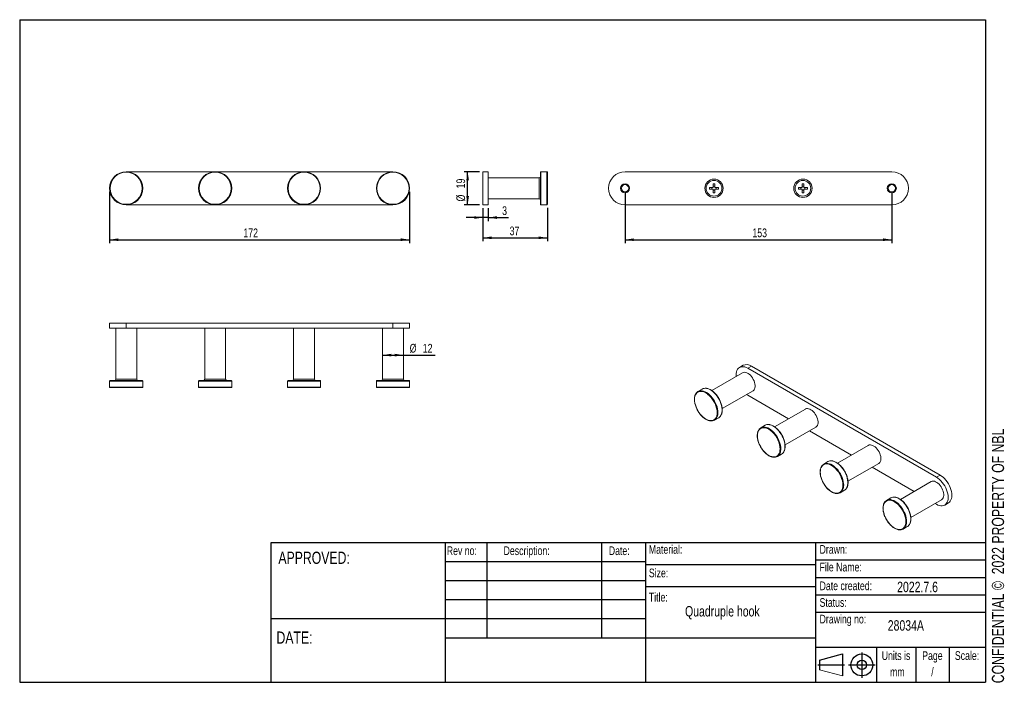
# Model space of a CAD drawing. Header units: millimetres. Extents: x 10 to 293, y 9 to 199.
import ezdxf

# ---------------------------------------------------------------- set-up
doc = ezdxf.new("R2010")
doc.units = ezdxf.units.MM
doc.layers.add('注释', color=7, linetype='Continuous')
doc.styles.add('SLDTEXTSTYLE0', font='TXT', dxfattribs={"width": 0.75})
doc.dimstyles.new('SLDDIMSTYLE0', dxfattribs={"dimtxt": 2.5, "dimasz": 2.5, "dimexe": 0, "dimexo": 0.0625, "dimtad": 1, "dimdec": 3, "dimlfac": 2, "dimrnd": 1e-09, "dimzin": 12, "dimdsep": 46, "dimtxsty": 'SLDTEXTSTYLE0', "dimsah": 1, "dimcen": 0.09, "dimadec": 0, "dimazin": 3, "dimtfac": 1, "dimtdec": 3, "dimtofl": 0, "dimtmove": 0, "dimatfit": 3, "dimfxl": 0, "dimfrac": 2, "dimtolj": 1, "dimtzin": 12, "dimarcsym": 0})
doc.dimstyles.new('SLDDIMSTYLE1', dxfattribs={"dimtxt": 2.5, "dimasz": 2.5, "dimexe": 0, "dimexo": 0.0625, "dimtad": 1, "dimdec": 3, "dimlfac": 2, "dimrnd": 1e-09, "dimzin": 12, "dimdsep": 46, "dimtxsty": 'SLDTEXTSTYLE0', "dimsah": 1, "dimcen": 0.09, "dimadec": 0, "dimazin": 3, "dimtfac": 1, "dimtdec": 3, "dimtmove": 0, "dimatfit": 0, "dimfxl": 0, "dimfrac": 2, "dimtolj": 1, "dimtzin": 12, "dimarcsym": 0})

# ---------------------------------------------------------------- blocks, each defined once
blk = doc.blocks.new('_D')
at = {"layer": '注释', "color": 7}
for p, q in [((35.93, 149.79), (35.93, 135.04)), ((121.93, 149.79), (121.93, 135.04)), ((35.93, 136.04), (121.93, 136.04))]:
    blk.add_line(p, q, dxfattribs=at)
for points in [[(35.93, 136.04), (38.43, 135.65), (38.43, 136.42)], [(121.93, 136.04), (119.43, 136.42), (119.43, 135.65)]]:
    blk.add_solid(points, dxfattribs=at)
at = {"layer": '注释', "color": 7, "insert": (74.28, 139.26), "char_height": 2.5, "attachment_point": 1, "style": 'SLDTEXTSTYLE0'}
blk.add_mtext('172', dxfattribs=at)
blk = doc.blocks.new('_D_1')
at = {"layer": '注释', "color": 7}
for p, q in [((114.18, 102.95), (120.18, 102.95)), ((120.18, 102.95), (129.3, 102.95))]:
    blk.add_line(p, q, dxfattribs=at)
for points in [[(114.18, 102.95), (116.68, 102.56), (116.68, 103.33)], [(120.18, 102.95), (117.68, 103.33), (117.68, 102.56)]]:
    blk.add_solid(points, dxfattribs=at)
at = {"layer": '注释', "color": 7, "char_height": 2.5, "attachment_point": 1, "style": 'SLDTEXTSTYLE0'}
for s, insert in [('%%c', (121.98, 106.17)), ('12', (125.73, 106.17))]:
    blk.add_mtext(s, dxfattribs=dict(at, insert=insert))
blk = doc.blocks.new('_D_2')
at = {"layer": '注释', "color": 7}
for p, q in [((142.97, 145.04), (142.97, 141.39)), ((144.47, 145.04), (144.47, 141.39)), ((142.97, 142.39), (138.16, 142.39)), ((144.47, 142.39), (142.97, 142.39)), ((144.47, 142.39), (150.27, 142.39))]:
    blk.add_line(p, q, dxfattribs=at)
for points in [[(142.97, 142.39), (140.47, 142.78), (140.47, 142.01)], [(144.47, 142.39), (146.97, 142.01), (146.97, 142.78)]]:
    blk.add_solid(points, dxfattribs=at)
at = {"layer": '注释', "color": 7, "insert": (148.49, 145.62), "char_height": 2.5, "attachment_point": 1, "style": 'SLDTEXTSTYLE0'}
blk.add_mtext('3', dxfattribs=at)
blk = doc.blocks.new('_D_3')
at = {"layer": '注释', "color": 7}
for p, q in [((142.97, 145.04), (142.97, 135.58)), ((161.47, 145.19), (161.47, 135.58)), ((142.97, 136.58), (161.47, 136.58))]:
    blk.add_line(p, q, dxfattribs=at)
for points in [[(142.97, 136.58), (145.47, 136.2), (145.47, 136.97)], [(161.47, 136.58), (158.97, 136.97), (158.97, 136.2)]]:
    blk.add_solid(points, dxfattribs=at)
at = {"layer": '注释', "color": 7, "insert": (150.63, 139.81), "char_height": 2.5, "attachment_point": 1, "style": 'SLDTEXTSTYLE0'}
blk.add_mtext('37', dxfattribs=at)
blk = doc.blocks.new('_D_4')
at = {"layer": '注释', "color": 7}
for p, q in [((141.97, 155.54), (137.59, 155.54)), ((138.59, 146.04), (138.59, 155.54)), ((141.97, 146.04), (137.59, 146.04))]:
    blk.add_line(p, q, dxfattribs=at)
for points in [[(138.59, 155.54), (138.2, 153.04), (138.97, 153.04)], [(138.59, 146.04), (138.97, 148.54), (138.2, 148.54)]]:
    blk.add_solid(points, dxfattribs=at)
at = {"layer": '注释', "color": 7, "char_height": 2.5, "attachment_point": 1, "rotation": 90, "style": 'SLDTEXTSTYLE0'}
for s, insert in [('19', (135.36, 150.76)), ('%%c', (135.36, 147.01))]:
    blk.add_mtext(s, dxfattribs=dict(at, insert=insert))
blk = doc.blocks.new('_D_5')
at = {"layer": '注释', "color": 7}
for p, q in [((183.74, 149.79), (183.74, 135.04)), ((260.24, 149.79), (260.24, 135.04)), ((183.74, 136.04), (260.24, 136.04))]:
    blk.add_line(p, q, dxfattribs=at)
for points in [[(183.74, 136.04), (186.24, 135.65), (186.24, 136.42)], [(260.24, 136.04), (257.74, 136.42), (257.74, 135.65)]]:
    blk.add_solid(points, dxfattribs=at)
at = {"layer": '注释', "color": 7, "insert": (220.26, 139.26), "char_height": 2.5, "attachment_point": 1, "style": 'SLDTEXTSTYLE0'}
blk.add_mtext('153', dxfattribs=at)

msp = doc.modelspace()

# ---------------------------------------------------------------- linework, layer by layer
at = {"color": 7, "linetype": 'Continuous', "lineweight": 15}
for p, q in [((117.17927, 155.53661), (40.67927, 155.53661)), ((144.46683, 155.53661), (142.96683, 155.53661)), ((142.96683, 155.53661), (142.96683, 146.03661)), ((144.46683, 155.53661), (144.46683, 146.03661)), ((159.46683, 150.78661), (159.46683, 155.38661)), ((161.31683, 155.53661), (159.61683, 155.53661)), ((161.46683, 155.38661), (161.46683, 146.18661)), ((183.74177, 155.53661), (260.24177, 155.53661)), ((159.06683, 153.78661), (144.46683, 153.78661)), ((159.46683, 146.18661), (159.46683, 150.78661)), ((207.94177, 151.03661), (208.99177, 151.03661)), ((207.94177, 151.03661), (207.94177, 150.53661)), ((207.94177, 150.53661), (208.99177, 150.53661)), ((208.66346, 151.03661), (208.66346, 150.53661)), ((208.99177, 152.08661), (209.49177, 152.08661)), ((208.99177, 152.08661), (208.99177, 151.03661)), ((208.99177, 151.36493), (209.49177, 151.36493)), ((208.99177, 150.53661), (208.99177, 149.48661)), ((208.99177, 150.2083), (209.49177, 150.2083)), ((209.49177, 152.08661), (209.49177, 151.03661)), ((209.49177, 151.03661), (210.54177, 151.03661)), ((209.49177, 150.53661), (209.49177, 149.48661)), ((209.49177, 150.53661), (210.54177, 150.53661)), ((209.82008, 151.03661), (209.82008, 150.53661)), ((210.54177, 151.03661), (210.54177, 150.53661)), ((233.44177, 151.03661), (234.49177, 151.03661)), ((233.44177, 151.03661), (233.44177, 150.53661)), ((233.44177, 150.53661), (234.49177, 150.53661)), ((234.16346, 151.03661), (234.16346, 150.53661)), ((234.49177, 152.08661), (234.99177, 152.08661)), ((234.49177, 152.08661), (234.49177, 151.03661)), ((234.49177, 151.36493), (234.99177, 151.36493)), ((234.49177, 150.53661), (234.49177, 149.48661)), ((234.49177, 150.2083), (234.99177, 150.2083)), ((234.99177, 152.08661), (234.99177, 151.03661)), ((234.99177, 151.03661), (236.04177, 151.03661)), ((234.99177, 150.53661), (234.99177, 149.48661)), ((234.99177, 150.53661), (236.04177, 150.53661)), ((235.32008, 151.03661), (235.32008, 150.53661)), ((236.04177, 151.03661), (236.04177, 150.53661)), ((144.46683, 147.78661), (159.06683, 147.78661)), ((208.99177, 149.48661), (209.49177, 149.48661)), ((234.49177, 149.48661), (234.99177, 149.48661)), ((40.67927, 146.03661), (117.17927, 146.03661)), ((144.46683, 146.03661), (142.96683, 146.03661)), ((159.61683, 146.03661), (161.31683, 146.03661)), ((260.24177, 146.03661), (183.74177, 146.03661)), ((35.92927, 112.15), (35.92927, 110.65)), ((40.67927, 112.15), (35.92927, 112.15)), ((40.67927, 110.65), (35.92927, 110.65)), ((37.67927, 110.65), (37.67927, 96.05)), ((40.67927, 110.65), (40.67927, 112.15)), ((117.17927, 112.15), (40.67927, 112.15)), ((117.17927, 110.65), (40.67927, 110.65)), ((43.67927, 96.05), (43.67927, 110.65)), ((63.17927, 110.65), (63.17927, 96.05)), ((69.17927, 96.05), (69.17927, 110.65)), ((88.67927, 110.65), (88.67927, 96.05)), ((94.67927, 96.05), (94.67927, 110.65)), ((114.17927, 110.65), (114.17927, 96.05)), ((117.17927, 110.65), (117.17927, 112.15)), ((121.92927, 112.15), (117.17927, 112.15)), ((121.92927, 110.65), (117.17927, 110.65)), ((120.17927, 96.05), (120.17927, 110.65)), ((121.92927, 110.65), (121.92927, 112.15)), ((217.61712, 100.02217), (216.55646, 99.40987)), ((218.93126, 99.17471), (219.99192, 99.78701)), ((273.02493, 67.9471), (218.93126, 99.17471)), ((274.08559, 68.5594), (219.99192, 99.78701)), ((217.43138, 97.89428), (208.60219, 92.7973)), ((35.92927, 95.5), (35.92927, 93.8)), ((36.07927, 95.65), (45.27927, 95.65)), ((45.27927, 93.65), (36.07927, 93.65)), ((45.42927, 93.8), (45.42927, 95.5)), ((61.42927, 95.5), (61.42927, 93.8)), ((61.57927, 95.65), (70.77927, 95.65)), ((70.77927, 93.65), (61.57927, 93.65)), ((70.92927, 93.8), (70.92927, 95.5)), ((86.92927, 95.5), (86.92927, 93.8)), ((87.07927, 95.65), (96.27927, 95.65)), ((96.27927, 93.65), (87.07927, 93.65)), ((96.42927, 93.8), (96.42927, 95.5)), ((112.42927, 95.5), (112.42927, 93.8)), ((112.57927, 95.65), (121.77927, 95.65)), ((121.77927, 93.65), (112.57927, 93.65)), ((121.92927, 93.8), (121.92927, 95.5)), ((205.84379, 93.22558), (204.64171, 92.53163)), ((211.60186, 87.60096), (220.43114, 92.69799)), ((218.58962, 91.63491), (218.93126, 91.41757)), ((218.93126, 91.41757), (230.60294, 84.67965)), ((209.39132, 84.30417), (210.5934, 84.99811)), ((235.46261, 87.48508), (226.63341, 82.38809)), ((223.87501, 82.81637), (222.67293, 82.12243)), ((229.63308, 77.19175), (238.46236, 82.28879)), ((236.60343, 81.21565), (248.63416, 74.27045)), ((253.49383, 77.07588), (244.66463, 71.97889)), ((227.42254, 73.89496), (228.62462, 74.58891)), ((241.90623, 72.40717), (240.70415, 71.71322)), ((247.66431, 66.78255), (256.49359, 71.87958)), ((254.63465, 70.80644), (266.66538, 63.86125)), ((273.02493, 67.9471), (274.08559, 68.5594)), ((271.52505, 66.66667), (262.69586, 61.56969)), ((245.45377, 63.48576), (246.65585, 64.17971)), ((259.93746, 61.99797), (258.73537, 61.30402)), ((265.69553, 56.37334), (274.52481, 61.47038)), ((272.66587, 60.39724), (273.02493, 60.18996)), ((275.39974, 59.95479), (276.4604, 60.5671)), ((263.48499, 53.07656), (264.68707, 53.7705))]:
    msp.add_line(p, q, dxfattribs=at)
at = {"color": 1, "linetype": 'Continuous', "lineweight": 15}
for p, q in [((159.61683, 155.53661), (159.61683, 150.78661)), ((161.31683, 146.03661), (161.31683, 155.53661)), ((159.06683, 150.78661), (159.06683, 153.78661)), ((159.06683, 147.78661), (159.06683, 150.78661)), ((159.61683, 150.78661), (159.61683, 146.03661)), ((37.67927, 96.05), (43.67927, 96.05)), ((63.17927, 96.05), (69.17927, 96.05)), ((88.67927, 96.05), (94.67927, 96.05)), ((114.17927, 96.05), (120.17927, 96.05)), ((45.42927, 95.5), (35.92927, 95.5)), ((35.92927, 93.8), (45.42927, 93.8)), ((70.92927, 95.5), (61.42927, 95.5)), ((61.42927, 93.8), (70.92927, 93.8)), ((96.42927, 95.5), (86.92927, 95.5)), ((86.92927, 93.8), (96.42927, 93.8)), ((121.92927, 95.5), (112.42927, 95.5)), ((112.42927, 93.8), (121.92927, 93.8))]:
    msp.add_line(p, q, dxfattribs=at)
at = {"color": 7, "linetype": 'Continuous', "lineweight": 15, "flags": 128}
for points in [[(218.93126, 99.17471), (218.49286, 99.39461), (218.06195, 99.54439), (217.64592, 99.62148), (217.25188, 99.62456), (216.88658, 99.55358), (216.55626, 99.40976), (216.26658, 99.19555), (216.02249, 98.91462), (215.82817, 98.57178), (215.68695, 98.17289), (215.60124, 97.72477), (215.57251, 97.23511), (215.58987, 96.8312)], [(217.43138, 97.89428), (217.46177, 97.91113), (217.72622, 98.0078), (218.02187, 98.03423), (218.34107, 97.98975), (218.67557, 97.87551), (219.01668, 97.69446), (219.35558, 97.4513), (219.68349, 97.15232), (219.99192, 96.80527), (220.27288, 96.41913), (220.51909, 96.0039), (220.72418, 95.57035), (220.88283, 95.12969), (220.99094, 94.69334), (221.0457, 94.27261), (221.0457, 93.87838), (220.99094, 93.52088), (220.88283, 93.20935), (220.72418, 92.95187), (220.51909, 92.7551), (220.43114, 92.69799)], [(235.46261, 87.48508), (235.493, 87.50193), (235.75744, 87.59859), (236.05309, 87.62503), (236.3723, 87.58055), (236.70679, 87.46631), (237.0479, 87.28526), (237.3868, 87.0421), (237.71472, 86.74312), (238.02315, 86.39606), (238.3041, 86.00992), (238.55032, 85.5947), (238.7554, 85.16114), (238.91406, 84.72049), (239.02216, 84.28414), (239.07693, 83.8634), (239.07693, 83.46918), (239.02216, 83.11167), (238.91406, 82.80014), (238.7554, 82.54266), (238.55032, 82.3459), (238.46236, 82.28879)], [(253.49383, 77.07588), (253.52422, 77.09272), (253.78866, 77.18939), (254.08431, 77.21582), (254.40352, 77.17134), (254.73801, 77.0571), (255.07913, 76.87606), (255.41803, 76.63289), (255.74594, 76.33391), (256.05437, 75.98686), (256.33533, 75.60072), (256.58154, 75.18549), (256.78663, 74.75194), (256.94528, 74.31128), (257.05339, 73.87494), (257.10815, 73.4542), (257.10815, 73.05998), (257.05339, 72.70247), (256.94528, 72.39094), (256.78663, 72.13346), (256.58154, 71.93669), (256.49359, 71.87958)], [(273.02493, 60.18996), (273.46334, 59.97005), (273.89424, 59.82027), (274.31027, 59.74318), (274.70431, 59.7401), (275.06961, 59.81108), (275.39993, 59.95491), (275.68961, 60.16912), (275.9337, 60.45005), (276.12802, 60.79289), (276.26924, 61.19178), (276.35495, 61.63989), (276.38369, 62.12956), (276.35495, 62.6524), (276.26924, 63.19947), (276.12802, 63.76142), (275.9337, 64.32861), (275.68961, 64.89136), (275.39993, 65.44003), (275.06961, 65.96523), (274.70431, 66.45798), (274.31027, 66.90985), (273.89424, 67.31309), (273.46334, 67.66083), (273.02493, 67.9471)], [(276.4604, 60.5671), (276.46059, 60.56721), (276.75027, 60.78142), (276.99436, 61.06235), (277.18868, 61.40519), (277.3299, 61.80408), (277.41561, 62.2522), (277.44435, 62.74186), (277.41561, 63.26471), (277.3299, 63.81178), (277.18868, 64.37372), (276.99436, 64.94092), (276.75027, 65.50367), (276.46059, 66.05234), (276.13027, 66.57754), (275.76497, 67.07029), (275.37093, 67.52215), (274.9549, 67.9254), (274.524, 68.27313), (274.08559, 68.5594)], [(271.52505, 66.66667), (271.55544, 66.68352), (271.81988, 66.78019), (272.11554, 66.80662), (272.43474, 66.76214), (272.76923, 66.6479), (273.11035, 66.46685), (273.44925, 66.22369), (273.77716, 65.92471), (274.08559, 65.57765), (274.36655, 65.19152), (274.61276, 64.77629), (274.81785, 64.34274), (274.9765, 63.90208), (275.08461, 63.46573), (275.13937, 63.045), (275.13937, 62.65077), (275.08461, 62.29327), (274.9765, 61.98174), (274.81785, 61.72426), (274.61276, 61.52749), (274.52481, 61.47038)]]:
    msp.add_lwpolyline(points, dxfattribs=at)
at = {"color": 1, "linetype": 'Continuous', "lineweight": 15, "flags": 128}
for points in [[(211.34343, 85.88579), (211.40624, 86.04949), (211.51541, 86.46721), (211.57045, 86.92836), (211.57045, 87.42536), (211.51541, 87.95005), (211.40624, 88.49382), (211.24473, 89.04774), (211.03353, 89.60271), (210.77611, 90.14962), (210.47669, 90.67949), (210.1402, 91.18362), (209.77215, 91.65373), (209.37859, 92.08211), (208.96599, 92.46171), (208.54111, 92.78631), (208.11094, 93.05057), (207.68254, 93.25016), (207.26294, 93.38179), (207.01039, 93.42827)], [(207.41551, 91.77563), (207.33501, 91.83553), (206.91045, 92.11276), (206.48589, 92.32572), (206.06859, 92.47076), (205.66569, 92.54542), (205.2841, 92.5484), (204.93033, 92.47967), (204.61045, 92.34038), (204.32991, 92.13294), (204.09353, 91.86088), (203.90535, 91.52886), (203.76859, 91.14257), (203.68558, 90.70861), (203.65776, 90.23441), (203.68558, 89.72807), (203.76859, 89.19828), (203.90535, 88.65408), (204.09353, 88.10479), (204.32991, 87.55982), (204.61045, 87.02847), (204.93033, 86.51986), (205.2841, 86.04267), (205.66569, 85.60507), (206.06859, 85.21456), (206.48589, 84.87781), (206.91045, 84.60058), (207.33501, 84.38762), (207.75231, 84.24257), (208.1552, 84.16791), (208.53679, 84.16493), (208.89056, 84.23367), (209.21045, 84.37295), (209.49098, 84.5804), (209.72736, 84.85245), (209.91554, 85.18447), (210.0523, 85.57076), (210.13531, 86.00473), (210.16314, 86.47893), (210.16314, 86.47893)], [(205.84986, 92.72847), (205.85652, 92.72746), (206.26912, 92.63068), (206.69399, 92.46473), (207.12417, 92.23233), (207.55257, 91.93729), (207.97217, 91.58447), (208.37608, 91.17965), (208.75767, 90.72948), (209.11066, 90.24136), (209.42928, 89.72329), (209.70827, 89.18379), (209.94306, 88.63172), (210.1298, 88.07613), (210.26542, 87.52616), (210.34769, 86.99083), (210.37527, 86.47893)], [(210.16314, 86.47893), (210.13531, 86.98526), (210.12473, 87.07665)], [(225.44674, 81.36643), (225.36623, 81.42632), (224.94167, 81.70355), (224.51711, 81.91651), (224.09981, 82.06156), (223.69692, 82.13622), (223.31532, 82.1392), (222.96156, 82.07046), (222.64167, 81.93118), (222.36114, 81.72374), (222.12476, 81.45168), (221.93657, 81.11966), (221.79981, 80.73337), (221.71681, 80.29941), (221.68898, 79.8252), (221.71681, 79.31887), (221.79981, 78.78907), (221.93657, 78.24488), (222.12476, 77.69559), (222.36114, 77.15061), (222.64167, 76.61927), (222.96156, 76.11065), (223.31532, 75.63347), (223.69692, 75.19587), (224.09981, 74.80536), (224.51711, 74.4686), (224.94167, 74.19138), (225.36623, 73.97842), (225.78353, 73.83337), (226.18642, 73.75871), (226.56802, 73.75573), (226.92178, 73.82446), (227.24167, 73.96375), (227.5222, 74.17119), (227.75858, 74.44325), (227.94676, 74.77527), (228.08353, 75.16156), (228.16653, 75.59552), (228.19436, 76.06973), (228.19436, 76.06973)], [(223.88108, 82.31927), (223.88774, 82.31826), (224.30034, 82.22148), (224.72522, 82.05553), (225.15539, 81.82312), (225.58379, 81.52809), (226.00339, 81.17526), (226.4073, 80.77044), (226.78889, 80.32028), (227.14189, 79.83215), (227.4605, 79.31409), (227.73949, 78.77459), (227.97428, 78.22252), (228.16102, 77.66693), (228.29664, 77.11696), (228.37892, 76.58162), (228.40649, 76.06973)], [(229.37465, 75.47658), (229.43747, 75.64028), (229.54664, 76.05801), (229.60167, 76.51916), (229.60167, 77.01616), (229.54664, 77.54085), (229.43747, 78.08462), (229.27595, 78.63854), (229.06475, 79.19351), (228.80733, 79.74042), (228.50791, 80.27029), (228.17142, 80.77442), (227.80337, 81.24453), (227.40982, 81.6729), (226.99721, 82.05251), (226.57234, 82.3771), (226.14216, 82.64137), (225.71376, 82.84095), (225.29416, 82.97259), (225.04161, 83.01907)], [(228.19436, 76.06973), (228.16653, 76.57606), (228.15595, 76.66744)], [(243.47796, 70.95722), (243.39745, 71.01712), (242.97289, 71.29435), (242.54833, 71.50731), (242.13103, 71.65236), (241.72814, 71.72701), (241.34655, 71.73), (240.99278, 71.66126), (240.67289, 71.52198), (240.39236, 71.31453), (240.15598, 71.04247), (239.9678, 70.71046), (239.83103, 70.32416), (239.74803, 69.8902), (239.7202, 69.416), (239.74803, 68.90967), (239.83103, 68.37987), (239.9678, 67.83567), (240.15598, 67.28639), (240.39236, 66.74141), (240.67289, 66.21007), (240.99278, 65.70145), (241.34655, 65.22426), (241.72814, 64.78667), (242.13103, 64.39615), (242.54833, 64.0594), (242.97289, 63.78217), (243.39745, 63.56921), (243.81475, 63.42416), (244.21764, 63.34951), (244.59924, 63.34652), (244.95301, 63.41526), (245.27289, 63.55454), (245.55343, 63.76199), (245.78981, 64.03405), (245.97799, 64.36606), (246.11475, 64.75236), (246.19776, 65.18632), (246.22558, 65.66052), (246.22558, 65.66052)], [(241.91231, 71.91006), (241.91896, 71.90906), (242.33156, 71.81228), (242.75644, 71.64632), (243.18661, 71.41392), (243.61502, 71.11888), (244.03462, 70.76606), (244.43853, 70.36124), (244.82011, 69.91107), (245.17311, 69.42295), (245.49172, 68.90489), (245.77071, 68.36539), (246.00551, 67.81331), (246.19225, 67.25773), (246.32787, 66.70775), (246.41014, 66.17242), (246.43772, 65.66052)], [(247.40587, 65.06738), (247.46869, 65.23108), (247.57786, 65.6488), (247.6329, 66.10995), (247.6329, 66.60695), (247.57786, 67.13165), (247.46869, 67.67542), (247.30718, 68.22934), (247.09598, 68.78431), (246.83855, 69.33122), (246.53914, 69.86109), (246.20264, 70.36522), (245.83459, 70.83533), (245.44104, 71.2637), (245.02843, 71.6433), (244.60356, 71.9679), (244.17339, 72.23216), (243.74498, 72.43175), (243.32538, 72.56339), (243.07284, 72.60986)], [(246.22558, 65.66052), (246.19776, 66.16685), (246.18717, 66.25824)], [(265.4371, 54.65818), (265.49991, 54.82188), (265.60908, 55.2396), (265.66412, 55.70075), (265.66412, 56.19775), (265.60908, 56.72244), (265.49991, 57.26621), (265.3384, 57.82013), (265.1272, 58.3751), (264.86978, 58.92201), (264.57036, 59.45188), (264.23386, 59.95601), (263.86582, 60.42612), (263.47226, 60.8545), (263.05966, 61.2341), (262.63478, 61.5587), (262.20461, 61.82296), (261.77621, 62.02255), (261.3566, 62.15419), (261.10406, 62.20066)], [(261.50918, 60.54802), (261.42868, 60.60792), (261.00411, 60.88515), (260.57955, 61.09811), (260.16226, 61.24315), (259.75936, 61.31781), (259.37777, 61.32079), (259.024, 61.25206), (258.70411, 61.11277), (258.42358, 60.90533), (258.1872, 60.63327), (257.99902, 60.30125), (257.86226, 59.91496), (257.77925, 59.481), (257.75142, 59.0068), (257.77925, 58.50046), (257.86226, 57.97067), (257.99902, 57.42647), (258.1872, 56.87718), (258.42358, 56.33221), (258.70411, 55.80086), (259.024, 55.29225), (259.37777, 54.81506), (259.75936, 54.37746), (260.16226, 53.98695), (260.57955, 53.6502), (261.00411, 53.37297), (261.42868, 53.16001), (261.84597, 53.01496), (262.24887, 52.94031), (262.63046, 52.93732), (262.98423, 53.00606), (263.30412, 53.14534), (263.58465, 53.35278), (263.82103, 53.62484), (264.00921, 53.95686), (264.14597, 54.34315), (264.22898, 54.77711), (264.2568, 55.25132), (264.2568, 55.25132)], [(259.94353, 61.50086), (259.95018, 61.49985), (260.36279, 61.40307), (260.78766, 61.23712), (261.21783, 61.00472), (261.64624, 60.70968), (262.06584, 60.35686), (262.46975, 59.95204), (262.85134, 59.50187), (263.20433, 59.01375), (263.52294, 58.49568), (263.80194, 57.95618), (264.03673, 57.40411), (264.22347, 56.84852), (264.35909, 56.29855), (264.44136, 55.76322), (264.46894, 55.25132)], [(264.2568, 55.25132), (264.22898, 55.75765), (264.21839, 55.84904)]]:
    msp.add_lwpolyline(points, dxfattribs=at)
at = {"color": 7, "linetype": 'Continuous', "lineweight": 15}
for centre, radius in [((40.67927, 150.78661), 4.75), ((40.67927, 150.78661), 4.6), ((66.17927, 150.78661), 4.75), ((66.17927, 150.78661), 4.6), ((91.67927, 150.78661), 4.75), ((91.67927, 150.78661), 4.6), ((117.17927, 150.78661), 4.75), ((117.17927, 150.78661), 4.6), ((209.24177, 150.78661), 2.625), ((209.24177, 150.78661), 2.25), ((234.74177, 150.78661), 2.625), ((234.74177, 150.78661), 2.25), ((183.74177, 150.78661), 1.3), ((183.74177, 150.78661), 1.05), ((260.24177, 150.78661), 1.3), ((260.24177, 150.78661), 1.05)]:
    msp.add_circle(centre, radius, dxfattribs=at)
for centre, radius, start, end in [((159.61683, 155.38661), 0.15, 90, 180), ((161.31683, 155.38661), 0.15, 0, 90), ((183.74177, 150.78661), 4.75, 90, 270), ((260.24177, 150.78661), 4.75, 270, 90), ((159.06683, 154.18661), 0.4, 270, 0), ((159.06683, 147.38661), 0.4, 0, 90), ((159.61683, 146.18661), 0.15, 180, 270), ((161.31683, 146.18661), 0.15, 270, 0), ((218.59931, 97.83228), 2.40007, 54.5326861, 114.1568885), ((37.27927, 96.05), 0.4, 270, 0), ((44.07927, 96.05), 0.4, 180, 270), ((62.77927, 96.05), 0.4, 270, 0), ((69.57927, 96.05), 0.4, 180, 270), ((88.27927, 96.05), 0.4, 270, 0), ((95.07927, 96.05), 0.4, 180, 270), ((113.77927, 96.05), 0.4, 270, 0), ((120.57927, 96.05), 0.4, 180, 270), ((36.07927, 95.5), 0.15, 90, 180), ((36.07927, 93.8), 0.15, 180, 270), ((45.27927, 95.5), 0.15, 0, 90), ((45.27927, 93.8), 0.15, 270, 0), ((61.57927, 95.5), 0.15, 90, 180), ((61.57927, 93.8), 0.15, 180, 270), ((70.77927, 95.5), 0.15, 0, 90), ((70.77927, 93.8), 0.15, 270, 0), ((87.07927, 95.5), 0.15, 90, 180), ((87.07927, 93.8), 0.15, 180, 270), ((96.27927, 95.5), 0.15, 0, 90), ((96.27927, 93.8), 0.15, 270, 0), ((112.57927, 95.5), 0.15, 90, 180), ((112.57927, 93.8), 0.15, 180, 270), ((121.77927, 95.5), 0.15, 0, 90), ((121.77927, 93.8), 0.15, 270, 0), ((206.72668, 91.60261), 1.84758, 81.1668434, 118.5461417), ((205.52355, 91.00478), 1.75431, 79.2800926, 160.3378519), ((202.86964, 86.0242), 7.33102, 8.2539306, 51.67752), ((208.51079, 85.82895), 1.75232, 259.3928407, 340.3382411), ((209.65011, 86.55583), 1.82106, 301.1974346, 338.4114266), ((223.55477, 80.59557), 1.75431, 79.2801856, 160.3377589), ((224.7579, 81.19341), 1.84757, 81.1667362, 118.5462489), ((220.90087, 75.615), 7.33102, 8.2539168, 51.6775338), ((226.54201, 75.41975), 1.75233, 259.3928865, 340.3380959), ((227.68131, 76.14664), 1.82109, 301.1977525, 338.4111087), ((241.58599, 70.18636), 1.75431, 79.2801949, 160.3377331), ((242.78913, 70.78421), 1.84757, 81.166708, 118.5462064), ((238.93209, 65.20579), 7.33102, 8.2539319, 51.6775267), ((245.71253, 65.73744), 1.82109, 301.1977525, 338.4111087), ((244.57324, 65.01055), 1.75232, 259.3928711, 340.3381444), ((260.82035, 60.375), 1.84758, 81.1668434, 118.5461417), ((259.61722, 59.77716), 1.75431, 79.2801856, 160.3377589), ((256.96333, 54.7966), 7.331, 8.2538828, 51.6775678), ((262.60446, 54.60135), 1.75233, 259.3929789, 340.3379703), ((263.74372, 55.32827), 1.82114, 301.1982432, 338.410618)]:
    msp.add_arc(centre, radius, start, end, dxfattribs=at)
at = {"color": 1, "linetype": 'Continuous', "lineweight": 15}
for centre, radius, start, end in [((207.05221, 86.41518), 3.32367, 339.2818033, 1.0990998), ((225.08339, 76.00598), 3.32372, 339.2819545, 1.0989486), ((243.11459, 65.59678), 3.32374, 339.2819855, 1.0988526), ((261.1457, 55.1876), 3.32385, 339.2824081, 1.0984949)]:
    msp.add_arc(centre, radius, start, end, dxfattribs=at)
at = {"color": 7, "linetype": 'Continuous', "lineweight": 15}
for points, knots in [([(211.37783, 85.93612), (211.40707, 86.00253), (211.48829, 86.18695), (211.56883, 86.53638), (211.62248, 86.97444), (211.62438, 87.44575), (211.57746, 87.9405), (211.48187, 88.45198), (211.33944, 88.97259), (211.15234, 89.49498), (210.92338, 90.01176), (210.65586, 90.51564), (210.35363, 90.99949), (210.02093, 91.45643), (209.66243, 91.87996), (209.28309, 92.264), (208.88806, 92.6031), (208.48276, 92.89194), (208.07237, 93.12731), (207.66345, 93.30099), (207.32738, 93.40481), (207.13473, 93.42559), (207.07174, 93.43239)], [0, 0, 0, 0, 0.029316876, 0.081414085, 0.133809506, 0.186350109, 0.238923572, 0.291470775, 0.343978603, 0.396448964, 0.448891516, 0.501318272, 0.553742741, 0.606177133, 0.658633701, 0.711126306, 0.763669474, 0.816274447, 0.86894521, 0.921670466, 0.974390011, 1, 1, 1, 1]), ([(203.8378, 91.54632), (203.81554, 91.49525), (203.74169, 91.32584), (203.66663, 90.99304), (203.61253, 90.55539), (203.61075, 90.08397), (203.65764, 89.58925), (203.75324, 89.07776), (203.89567, 88.55716), (204.08276, 88.03476), (204.31173, 87.51798), (204.57924, 87.0141), (204.88148, 86.53025), (205.21417, 86.07331), (205.57268, 85.64978), (205.95202, 85.26574), (206.34705, 84.92664), (206.75235, 84.63783), (207.16276, 84.40233), (207.57158, 84.22913), (207.89519, 84.12783), (208.07574, 84.1078), (208.12654, 84.10217)], [0, 0, 0, 0, 0.022750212, 0.075469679, 0.128490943, 0.181659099, 0.234860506, 0.288035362, 0.34117031, 0.394267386, 0.447336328, 0.500389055, 0.553439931, 0.606500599, 0.65958372, 0.712703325, 0.765874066, 0.819107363, 0.872407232, 0.925762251, 0.97911148, 1, 1, 1, 1]), ([(229.40905, 75.52692), (229.43829, 75.59333), (229.51951, 75.77774), (229.60006, 76.12718), (229.6537, 76.56523), (229.6556, 77.03655), (229.60868, 77.5313), (229.51309, 78.04278), (229.37067, 78.56339), (229.18357, 79.08578), (228.9546, 79.60256), (228.68709, 80.10644), (228.38485, 80.59029), (228.05215, 81.04723), (227.69366, 81.47076), (227.31431, 81.8548), (226.91928, 82.19389), (226.51398, 82.48274), (226.10359, 82.71811), (225.69467, 82.89178), (225.35861, 82.99561), (225.16596, 83.01639), (225.10297, 83.02318)], [0, 0, 0, 0, 0.029316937, 0.08141413, 0.133809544, 0.18635015, 0.238923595, 0.291470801, 0.343978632, 0.396449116, 0.448891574, 0.501318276, 0.55374294, 0.606177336, 0.658633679, 0.711126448, 0.763669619, 0.816274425, 0.868945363, 0.921670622, 0.974390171, 1, 1, 1, 1]), ([(221.86902, 81.13712), (221.84676, 81.08605), (221.77291, 80.91663), (221.69786, 80.58384), (221.64375, 80.14619), (221.64197, 79.67476), (221.68886, 79.18004), (221.78446, 78.66856), (221.92689, 78.14795), (222.11399, 77.62556), (222.34295, 77.10878), (222.61047, 76.6049), (222.9127, 76.12105), (223.2454, 75.66411), (223.6039, 75.24058), (223.98324, 74.85654), (224.37827, 74.51744), (224.78357, 74.22863), (225.19398, 73.99312), (225.60281, 73.81993), (225.92641, 73.71862), (226.10696, 73.6986), (226.15776, 73.69296)], [0, 0, 0, 0, 0.022750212, 0.075469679, 0.128490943, 0.1816591, 0.234860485, 0.288035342, 0.341170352, 0.394267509, 0.447336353, 0.500389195, 0.553440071, 0.606500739, 0.659583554, 0.712703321, 0.76587423, 0.819107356, 0.872407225, 0.925762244, 0.979111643, 1, 1, 1, 1]), ([(239.90025, 70.72791), (239.87798, 70.67684), (239.80414, 70.50743), (239.72908, 70.17464), (239.67498, 69.73698), (239.6732, 69.26556), (239.72009, 68.77084), (239.81568, 68.25935), (239.95811, 67.73875), (240.14521, 67.21636), (240.37418, 66.69957), (240.64169, 66.19569), (240.94393, 65.71185), (241.27662, 65.25491), (241.63512, 64.83137), (242.01446, 64.44734), (242.40949, 64.10823), (242.81479, 63.81942), (243.22521, 63.58392), (243.63403, 63.41073), (243.95764, 63.30942), (244.13818, 63.2894), (244.18898, 63.28376)], [0, 0, 0, 0, 0.022750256, 0.075469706, 0.128490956, 0.18165911, 0.234860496, 0.288035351, 0.341170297, 0.394267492, 0.447336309, 0.500389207, 0.553440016, 0.606500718, 0.659583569, 0.712703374, 0.765874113, 0.81910728, 0.872407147, 0.92576225, 0.979111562, 1, 1, 1, 1]), ([(247.44027, 65.11772), (247.46952, 65.18412), (247.55074, 65.36854), (247.63128, 65.71798), (247.68492, 66.15603), (247.68683, 66.62735), (247.63991, 67.1221), (247.54432, 67.63357), (247.40189, 68.15418), (247.21479, 68.67657), (246.98582, 69.19336), (246.71831, 69.69724), (246.41607, 70.18108), (246.08338, 70.63802), (245.72488, 71.06156), (245.34553, 71.4456), (244.95051, 71.78469), (244.5452, 72.07354), (244.13481, 72.30891), (243.7259, 72.48258), (243.38983, 72.5864), (243.19718, 72.60718), (243.13419, 72.61398)], [0, 0, 0, 0, 0.029316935, 0.081414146, 0.133809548, 0.186350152, 0.238923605, 0.291470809, 0.343978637, 0.396449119, 0.448891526, 0.501318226, 0.553742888, 0.606177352, 0.658633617, 0.711126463, 0.763669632, 0.816274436, 0.868945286, 0.9216705, 0.974390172, 1, 1, 1, 1]), ([(265.47149, 54.70852), (265.50074, 54.77492), (265.58196, 54.95933), (265.6625, 55.30877), (265.71614, 55.74683), (265.71805, 56.21814), (265.67113, 56.71289), (265.57554, 57.22437), (265.43311, 57.74498), (265.24601, 58.26737), (265.01705, 58.78415), (264.74953, 59.28803), (264.44729, 59.77188), (264.1146, 60.22882), (263.7561, 60.65235), (263.37676, 61.03639), (262.98173, 61.37549), (262.57643, 61.66433), (262.16603, 61.8997), (261.75712, 62.07338), (261.42105, 62.1772), (261.2284, 62.19798), (261.16542, 62.20477)], [0, 0, 0, 0, 0.0293169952, 0.0814142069, 0.1338095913, 0.1863501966, 0.2389236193, 0.2914708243, 0.3439786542, 0.3964491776, 0.4488915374, 0.5013182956, 0.5537430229, 0.6061774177, 0.6586336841, 0.7111266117, 0.7636697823, 0.8162744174, 0.8689455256, 0.9216707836, 0.9743903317, 1, 1, 1, 1]), ([(257.93147, 60.31871), (257.90921, 60.26764), (257.83536, 60.09823), (257.7603, 59.76543), (257.7062, 59.32778), (257.70442, 58.85635), (257.75131, 58.36164), (257.84691, 57.85015), (257.98933, 57.32955), (258.17643, 56.80715), (258.4054, 56.29037), (258.67291, 55.78649), (258.97515, 55.30264), (259.30784, 54.8457), (259.66634, 54.42217), (260.04569, 54.03813), (260.44072, 53.69903), (260.84601, 53.41022), (261.25643, 53.17472), (261.66525, 53.00152), (261.98886, 52.90022), (262.1694, 52.88019), (262.2202, 52.87456)], [0, 0, 0, 0, 0.022750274, 0.075469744, 0.128490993, 0.181659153, 0.234860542, 0.288035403, 0.341170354, 0.394267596, 0.447336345, 0.500389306, 0.553440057, 0.606500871, 0.659583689, 0.712703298, 0.76587438, 0.819107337, 0.87240721, 0.925762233, 0.979111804, 1, 1, 1, 1])]:
    msp.add_open_spline(points, degree=3, knots=knots, dxfattribs=at)
at = {"layer": '注释'}
for p, q in [((10.13129, 199.13135), (287.13129, 199.13135)), ((10.13129, 199.13135), (10.13129, 9.13135)), ((287.13129, 199.13135), (287.13129, 9.13135)), ((132.13129, 49.13135), (82.13129, 49.13135)), ((82.13129, 49.13135), (82.13129, 9.13135)), ((287.13129, 49.13135), (132.13129, 49.13135)), ((132.13129, 49.13135), (132.13129, 9.13135)), ((144.05796, 49.13135), (144.05796, 21.88135)), ((176.93605, 49.13135), (176.93605, 21.88135)), ((189.63129, 49.13135), (189.63129, 9.13135)), ((238.38129, 49.13135), (238.38129, 9.13135)), ((189.63129, 43.68135), (132.13129, 43.68135)), ((189.8156, 42.88135), (238.5656, 42.88135)), ((287.13129, 44.13135), (238.38129, 44.13135)), ((189.63129, 38.23135), (132.13129, 38.23135)), ((287.13129, 39.13135), (238.38129, 39.13135)), ((189.63129, 36.63135), (238.38129, 36.63135)), ((287.13129, 34.13135), (238.38129, 34.13135)), ((189.63129, 32.78135), (132.13129, 32.78135)), ((287.13129, 29.13135), (238.38129, 29.13135)), ((132.13129, 27.33135), (82.13129, 27.33135)), ((189.63129, 27.33135), (132.13129, 27.33135)), ((132.13129, 21.88135), (238.38129, 21.88135)), ((287.13129, 19.13135), (238.38129, 19.13135)), ((239.48695, 15.48753), (246.07662, 17.27732)), ((246.07662, 17.27732), (246.07662, 10.94121)), ((251.64372, 17.70786), (251.64372, 10.38799)), ((255.82218, 19.13135), (255.82218, 9.13135)), ((267.1484, 19.13135), (267.1484, 9.13135)), ((276.73437, 19.23786), (276.73437, 9.23786)), ((239.48695, 15.48753), (239.48695, 12.73099)), ((239.056, 14.10926), (246.66212, 14.10926)), ((247.80713, 14.10926), (255.45414, 14.10926)), ((10.13129, 9.13135), (287.13129, 9.13135))]:
    msp.add_line(p, q, dxfattribs=at)
at = {"layer": '注释', "color": 179, "linetype": 'Continuous', "lineweight": 0}
msp.add_line((239.48695, 12.73099), (246.07662, 10.94121), dxfattribs=at)
at = {"layer": '注释'}
for radius in [3.13898, 1.34919]:
    msp.add_circle((251.64372, 14.10926), radius, dxfattribs=at)

# ---------------------------------------------------------------- texts
at = {"color": 7, "linetype": 'Continuous', "insert": (288.93823, 8.85104), "char_height": 3.5, "attachment_point": 1, "rotation": 90, "style": 'SLDTEXTSTYLE0'}
msp.add_mtext('CONFIDENTIAL ©  2022 PROPERTY OF NBL', dxfattribs=at)
at = {"layer": '注释', "style": 'SLDTEXTSTYLE0'}
for s, insert, char_height, attachment_point in [('Rev no:', (132.61356, 48.11164), 2.5, 1), ('Description:', (148.8958, 48.11164), 2.5, 1), ('Date:', (179.07382, 48.11164), 2.5, 1), ('Material:', (190.55457, 48.49885), 2.5, 1), ('Drawn:', (239.52204, 48.49885), 2.5, 1), ('APPROVED:', (84.3235, 46.58549), 3.5, 1), ('File Name:', (239.52204, 43.41649), 2.5, 1), ('Size:', (190.55457, 41.73285), 2.5, 1), ('Date created:', (239.52204, 38.04467), 2.5, 1), ('Title:', (190.55457, 34.78452), 2.5, 1), ('Status:', (239.52204, 33.27184), 2.5, 1), ('Drawing no:', (239.52204, 28.50646), 2.5, 1), ('DATE:', (83.77529, 23.69782), 3.5, 1), ('Units is', (261.44938, 18.03631), 2.5, 2), ('Page', (271.87945, 18.03631), 2.5, 2), ('Scale:', (281.80696, 18.03631), 2.5, 2), ('mm', (261.83466, 13.36345), 2.5, 2), ('/', (271.88813, 13.36345), 2.5, 2)]:
    msp.add_mtext(s, dxfattribs=dict(at, insert=insert, char_height=char_height, attachment_point=attachment_point))
at = {"layer": '注释', "color": 7, "char_height": 3, "attachment_point": 1, "style": 'SLDTEXTSTYLE0'}
for s, insert in [('2022.7.6', (261.76918, 37.97277)), ('Quadruple hook', (200.93835, 31.00334)), ('28034A', (259.07331, 26.93301))]:
    msp.add_mtext(s, dxfattribs=dict(at, insert=insert))

# ---------------------------------------------------------------- dimensions: what is measured, and where the dimension line sits
at = {"layer": '注释', "color": 7}
dim = msp.add_linear_dim(base=(138.58706, 155.53661), p1=(142.96683, 146.03661), p2=(142.96683, 155.53661), angle=90, text='%%c<>', dimstyle='SLDDIMSTYLE0', dxfattribs=at)
dim.commit()
dim.dimension.update_dxf_attribs({"geometry": '_D_4', "text_midpoint": (138.58706, 150.6673), "dimtype": 160})
for base, p1, p2, dimstyle, picture, middle in [((121.92927, 136.03661), (35.92927, 150.78661), (121.92927, 150.78661), 'SLDDIMSTYLE0', '_D', (76.96119, 136.03661)), ((260.24177, 136.03661), (183.74177, 150.78661), (260.24177, 150.78661), 'SLDDIMSTYLE0', '_D_5', (222.93748, 136.03661)), ((142.96683, 142.39265), (144.46683, 146.03661), (142.96683, 146.03661), 'SLDDIMSTYLE1', '_D_2', (149.38018, 142.39265)), ((161.46683, 136.58497), (142.96683, 146.03661), (161.46683, 146.18661), 'SLDDIMSTYLE0', '_D_3', (152.41251, 136.58497))]:
    dim = msp.add_linear_dim(base=base, p1=p1, p2=p2, dimstyle=dimstyle, dxfattribs=at)
    dim.commit()
    dim.dimension.update_dxf_attribs({"geometry": picture, "text_midpoint": middle, "dimtype": 160})
dim = msp.add_linear_dim(base=(120.17927, 102.94858), p1=(114.17927, 96.05), p2=(120.17927, 96.05), text='%%c<>', dimstyle='SLDDIMSTYLE0', dxfattribs=at)
dim.commit()
dim.dimension.update_dxf_attribs({"geometry": '_D_1', "text_midpoint": (125.64251, 102.94858), "dimtype": 160})

doc.saveas('drawing.dxf')
